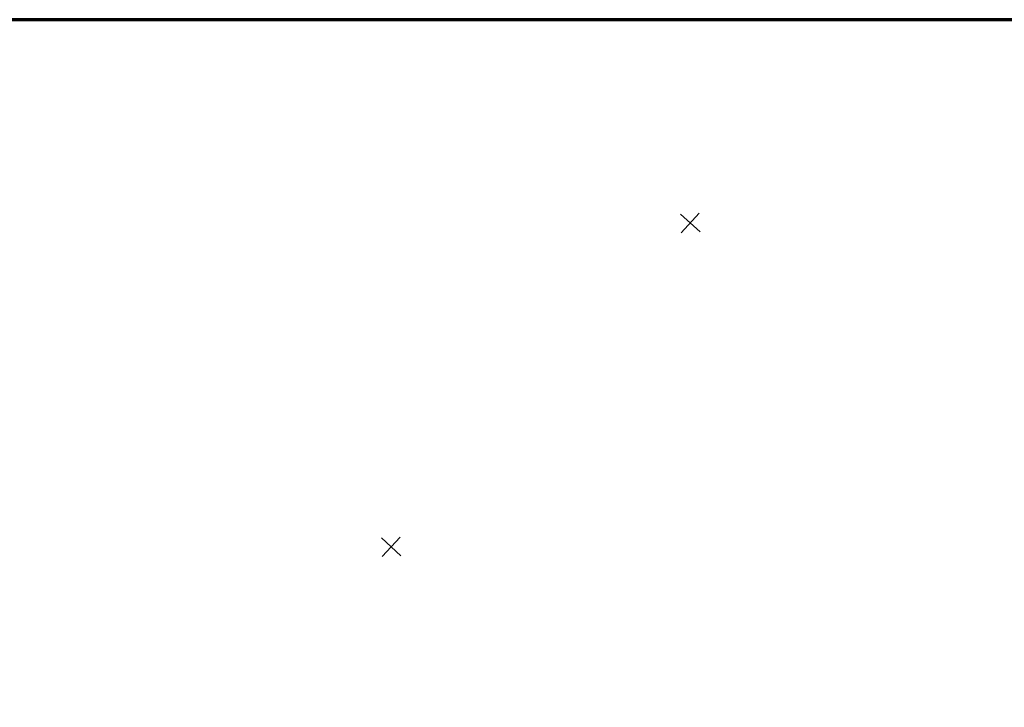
# Model space of a CAD drawing. Header units: millimetres. Extents: x -10 to 1169, y 1 to 1686.
# Tile 111 of 224: x 680 to 791, y 563 to 641. Entities that reach past the tile are written whole.
import ezdxf

# ---------------------------------------------------------------- set-up
doc = ezdxf.new("R2010")
doc.units = ezdxf.units.MM
doc.layers.add('COORDS', color=7, linetype='Continuous')
doc.layers.add('Листы', color=7, linetype='Continuous')

msp = doc.modelspace()

# ---------------------------------------------------------------- linework, layer by layer
at = {"layer": 'COORDS', "lineweight": -2}
for p, q in [((756.84731, 616.81741), (754.64395, 618.85339)), ((754.72764, 616.73372), (756.76362, 618.93708)), ((722.91441, 580.09469), (720.71105, 582.13067)), ((720.79474, 580.011), (722.83071, 582.21436))]:
    msp.add_line(p, q, dxfattribs=at)
at = {"layer": 'Листы', "lineweight": 70, "ltscale": 200}
msp.add_lwpolyline([(1155.72418, 640.88588), (190.70556, 640.88588), (190.70556, 355.00582), (1155.72418, 355.00582)], close=True, dxfattribs=at)

doc.saveas('drawing.dxf')
